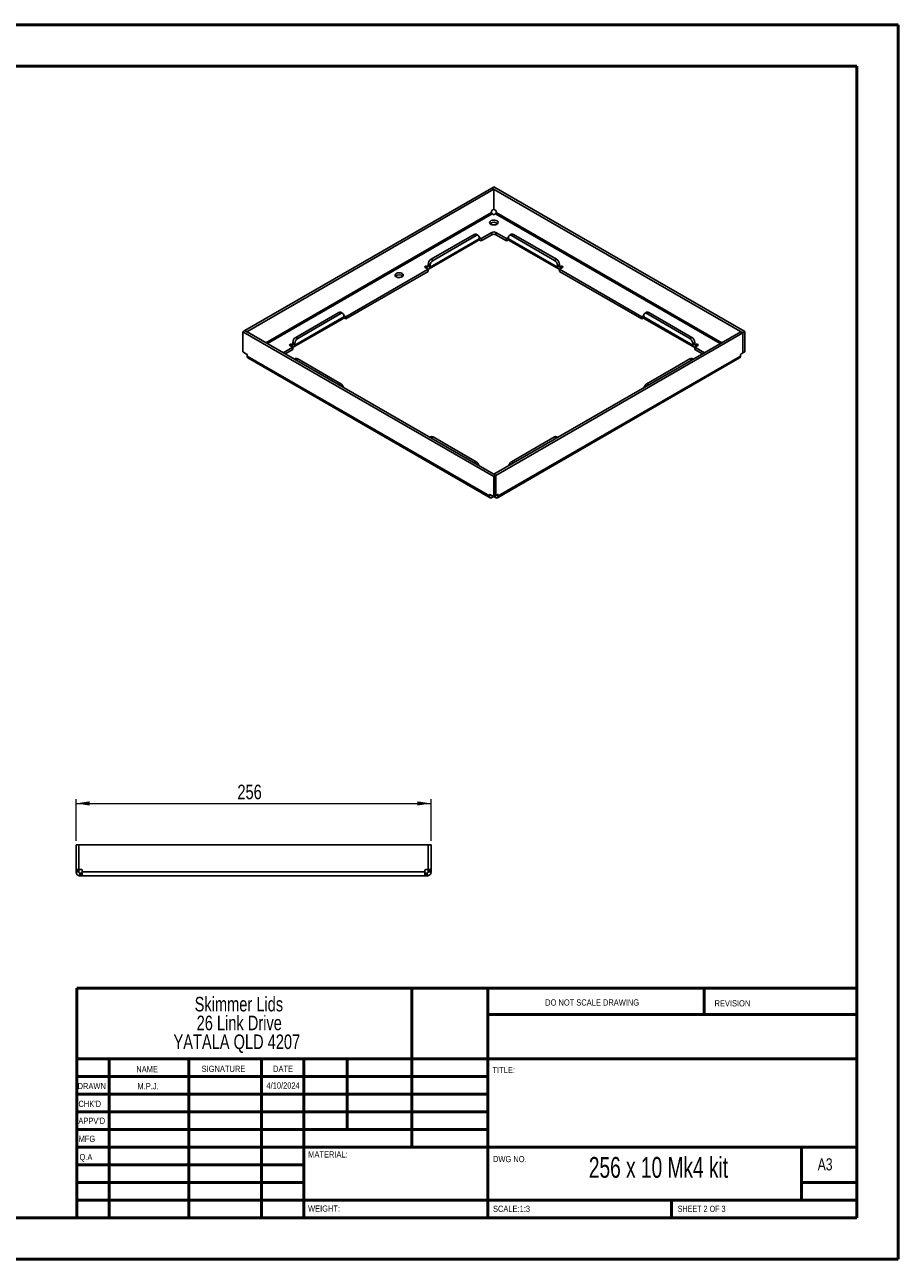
# Paper-space layout 'Sheet2' of a CAD drawing. Header units: millimetres. Extents: x 0 to 420, y 0 to 297.
# Tile 2 of 2: x 210 to 420, y 0 to 297. Entities that reach past the tile are written whole.
import ezdxf

# ---------------------------------------------------------------- set-up
doc = ezdxf.new("R2010")
doc.units = ezdxf.units.MM
doc.styles.add('SLDTEXTSTYLE0', font='TXT', dxfattribs={"width": 0.6875})
doc.styles.add('SLDTEXTSTYLE1', font='TXT', dxfattribs={"width": 0.75})
doc.dimstyles.new('SLDDIMSTYLE0', dxfattribs={"dimtxt": 3.5, "dimasz": 3.302, "dimexe": 0, "dimexo": 0.0625, "dimgap": 0.875, "dimtad": 1, "dimdec": 0, "dimlfac": 3, "dimrnd": 1e-09, "dimzin": 12, "dimdsep": 46, "dimtxsty": 'SLDTEXTSTYLE1', "dimsah": 1, "dimcen": 0.09, "dimadec": 0, "dimazin": 3, "dimtfac": 1, "dimtdec": 0, "dimtofl": 0, "dimtmove": 0, "dimatfit": 3, "dimfxl": 0, "dimfrac": 2, "dimtolj": 1, "dimtzin": 12, "dimarcsym": 0})

# ---------------------------------------------------------------- blocks, each defined once
blk = doc.blocks.new('SW_NOTE_0_1')
at = {"color": 0, "linetype": 'Continuous', "lineweight": 0, "char_height": 3.5, "attachment_point": 2, "style": 'SLDTEXTSTYLE1'}
for s, insert in [('Skimmer Lids', (13.89, 4.51)), ('26 Link Drive', (13.98, -0.01)), ('YATALA QLD 4207', (13.4, -4.54))]:
    blk.add_mtext(s, dxfattribs=dict(at, insert=insert))
blk = doc.blocks.new('_D_3')
at = {"color": 7, "linetype": 'Continuous', "lineweight": 0}
for p, q in [((222.72, 100.88), (222.72, 110.88)), ((308.05, 100.88), (308.05, 110.88)), ((222.72, 109.88), (308.05, 109.88))]:
    blk.add_line(p, q, dxfattribs=at)
at = {"color": 7, "linetype": 'Continuous', "lineweight": 18}
for points in [[(222.72, 109.88), (226.02, 109.37), (226.02, 110.39)], [(308.05, 109.88), (304.75, 110.39), (304.75, 109.37)]]:
    blk.add_solid(points, dxfattribs=at)
at = {"color": 7, "linetype": 'Continuous', "lineweight": 18, "insert": (261.51, 114.39), "char_height": 3.5, "attachment_point": 1, "style": 'SLDTEXTSTYLE1'}
blk.add_mtext('256', dxfattribs=at)

psp = doc.layouts.new('Sheet2')

# ---------------------------------------------------------------- linework, layer by layer
at = {"color": 7, "linetype": 'Continuous', "lineweight": 50}
for p, q in [((0.3793, 297.2148), (420.3793, 297.2148)), ((420.3793, 0.2148), (420.3793, 297.2148)), ((10.3793, 287.2148), (410.3793, 287.2148)), ((410.3793, 287.2148), (410.3793, 10.2148)), ((222.8788, 65.4648), (410.0788, 65.4648)), ((222.8788, 65.4648), (222.8788, 10.2148)), ((303.4788, 65.4648), (303.4788, 27.2148)), ((321.6788, 65.4648), (321.6788, 10.2148)), ((373.6788, 59.0898), (373.6788, 65.4648)), ((410.0788, 59.0898), (321.6788, 59.0898)), ((410.0788, 48.4648), (222.8788, 48.4648)), ((230.6788, 48.4648), (230.6788, 10.2148)), ((249.8698, 48.4648), (249.8698, 10.2148)), ((267.2778, 48.4648), (267.2778, 10.2148)), ((277.4788, 10.2148), (277.4788, 48.4648)), ((287.8788, 31.4648), (287.8788, 48.4648)), ((321.6788, 44.2148), (222.8788, 44.2148)), ((321.6788, 39.9648), (222.8788, 39.9648)), ((321.6788, 35.7148), (222.8788, 35.7148)), ((321.6788, 31.4648), (222.8788, 31.4648)), ((277.4788, 27.2148), (222.8788, 27.2148)), ((277.4788, 27.2148), (410.0788, 27.2148)), ((397.0788, 14.4648), (397.0788, 27.2148)), ((277.4788, 22.9647), (222.8788, 22.9647)), ((277.4788, 18.7148), (222.8788, 18.7148)), ((410.0788, 18.7148), (397.0788, 18.7148)), ((222.8788, 14.4648), (410.3793, 14.4648)), ((365.8788, 10.2148), (365.8788, 14.4648)), ((10.3793, 10.2148), (410.3793, 10.2148)), ((0.3793, 0.2148), (420.3793, 0.2148))]:
    psp.add_line(p, q, dxfattribs=at)
at = {"color": 7, "linetype": 'Continuous', "lineweight": 25}
for p, q in [((322.6603, 257.916), (263.2869, 223.6404)), ((323.1317, 257.6438), (263.7583, 223.3683)), ((323.1317, 257.6438), (322.6603, 257.916)), ((323.1671, 258.1813), (322.6957, 257.9092)), ((322.6957, 257.8956), (322.6957, 257.9092)), ((382.9883, 223.103), (322.6957, 257.9092)), ((323.1317, 252.7988), (323.1317, 257.6438)), ((383.4597, 223.3751), (323.1671, 258.1813)), ((323.1317, 252.7988), (322.6841, 252.5404)), ((323.6029, 252.5404), (323.1317, 252.8124)), ((322.5662, 252.0235), (268.3317, 220.7146)), ((268.7088, 220.4968), (322.7548, 251.6969)), ((322.5662, 252.3363), (322.5662, 252.0235)), ((322.7548, 251.6969), (323.0256, 251.5405)), ((323.2614, 251.5405), (323.5322, 251.6969)), ((323.5322, 251.6969), (377.5782, 220.4968)), ((323.7208, 252.0235), (323.7208, 252.3363)), ((377.9553, 220.7146), (323.7208, 252.0235)), ((308.0586, 240.7775), (318.4295, 246.7645)), ((318.9009, 246.4924), (318.4295, 246.7645)), ((319.4008, 246.5419), (318.9294, 246.814)), ((322.6721, 247.2405), (320.0794, 245.7438)), ((322.6721, 246.6962), (320.0794, 245.1994)), ((322.6721, 246.6962), (322.6721, 247.2405)), ((326.2076, 245.7438), (323.6149, 247.2405)), ((323.6149, 247.2405), (323.6149, 246.6962)), ((326.2076, 245.1994), (323.6149, 246.6962)), ((327.3576, 246.814), (326.8862, 246.5419)), ((327.8575, 246.7645), (327.3861, 246.4924)), ((327.8575, 246.7645), (338.2284, 240.7775)), ((307.6295, 238.4587), (319.4146, 245.2621)), ((319.608, 245.6894), (307.8229, 238.886)), ((308.53, 240.5054), (318.9009, 246.4924)), ((320.0794, 245.1994), (319.5804, 245.4875)), ((319.608, 246.0841), (319.608, 245.6894)), ((320.0794, 245.7438), (319.608, 246.0159)), ((320.0794, 245.7438), (320.0794, 245.1994)), ((326.679, 246.0159), (326.2076, 245.7438)), ((326.2076, 245.1994), (326.2076, 245.7438)), ((326.7066, 245.4875), (326.2076, 245.1994)), ((326.679, 245.6894), (326.679, 246.0841)), ((338.4641, 238.886), (326.679, 245.6894)), ((326.8724, 245.2621), (338.6575, 238.4587)), ((327.3861, 246.4924), (337.757, 240.5054)), ((308.0586, 240.7775), (308.53, 240.5054)), ((337.757, 240.5054), (338.2284, 240.7775)), ((307.3514, 238.3961), (287.5525, 226.9664)), ((307.3514, 237.8518), (287.5525, 226.4221)), ((306.6443, 238.8043), (307.3514, 238.3961)), ((307.1629, 239.0493), (307.1157, 239.0765)), ((307.1157, 238.5322), (307.1157, 239.0765)), ((307.3514, 239.1581), (307.1629, 239.0493)), ((307.1629, 239.0493), (307.1629, 238.505)), ((307.8229, 239.2807), (307.3514, 239.5528)), ((307.3514, 239.1581), (307.3514, 239.5528)), ((307.3514, 239.1581), (307.8229, 238.886)), ((307.3514, 237.8518), (307.3514, 238.3961)), ((307.8229, 238.886), (307.8229, 239.2807)), ((338.9356, 239.5528), (338.4641, 239.2807)), ((338.4641, 239.2807), (338.4641, 238.886)), ((338.9356, 239.1581), (338.4641, 238.886)), ((338.9356, 239.5528), (338.9356, 239.1581)), ((339.1241, 239.0493), (338.9356, 239.1581)), ((338.9356, 238.3961), (339.6427, 238.8043)), ((358.7345, 226.9664), (338.9356, 238.3961)), ((338.9356, 238.3961), (338.9356, 237.8518)), ((358.7345, 226.4221), (338.9356, 237.8518)), ((339.1713, 239.0765), (339.1241, 239.0493)), ((339.1241, 239.0493), (339.1241, 238.505)), ((339.1713, 238.5322), (339.1713, 239.0765)), ((275.1026, 219.6813), (286.8877, 226.4847)), ((287.0811, 226.912), (275.2959, 220.1086)), ((275.5316, 222.0002), (285.9025, 227.9872)), ((276.003, 221.728), (286.3739, 227.715)), ((286.3739, 227.715), (285.9025, 227.9872)), ((286.8739, 227.7645), (286.4025, 228.0367)), ((287.5525, 226.4221), (287.0535, 226.7101)), ((287.0811, 227.3067), (287.0811, 226.912)), ((287.5525, 226.9664), (287.0811, 227.2385)), ((287.5525, 226.9664), (287.5525, 226.4221)), ((359.2059, 227.2385), (358.7345, 226.9664)), ((358.7345, 226.4221), (358.7345, 226.9664)), ((359.2335, 226.7101), (358.7345, 226.4221)), ((359.2059, 226.912), (359.2059, 227.3067)), ((370.9911, 220.1086), (359.2059, 226.912)), ((359.3993, 226.4847), (371.1844, 219.6813)), ((359.8845, 228.0367), (359.4131, 227.7645)), ((360.3845, 227.9872), (359.9131, 227.715)), ((359.9131, 227.715), (370.284, 221.728)), ((360.3845, 227.9872), (370.7554, 222.0002)), ((262.8273, 223.3479), (263.2987, 223.62)), ((262.8273, 223.3479), (323.1199, 188.5417)), ((262.8273, 218.5028), (262.8273, 223.3479)), ((263.7583, 223.3683), (263.2869, 223.6404)), ((263.2869, 223.6404), (263.2869, 223.6132)), ((263.2987, 223.62), (323.5913, 188.8138)), ((263.7583, 223.3547), (263.7583, 223.3683)), ((323.1553, 189.0792), (382.5287, 223.3547)), ((323.6267, 188.807), (383.0001, 223.0826)), ((382.5287, 223.3547), (383.0001, 223.0826)), ((383.4597, 223.3751), (382.9883, 223.103)), ((382.9883, 223.0894), (382.9883, 223.103)), ((383.0001, 223.0826), (383.0001, 218.2375)), ((383.4597, 218.5301), (383.4597, 223.3751)), ((274.1174, 220.0269), (274.8245, 219.6187)), ((274.636, 220.2719), (274.5888, 220.2991)), ((274.5888, 219.7548), (274.5888, 220.2991)), ((274.8245, 220.3807), (274.636, 220.2719)), ((274.636, 220.2719), (274.636, 219.7276)), ((275.2959, 220.5033), (274.8245, 220.7754)), ((274.8245, 220.3808), (274.8245, 220.7754)), ((274.8245, 220.3808), (275.2959, 220.1086)), ((275.2959, 220.1086), (275.2959, 220.5033)), ((275.5316, 222.0002), (276.003, 221.728)), ((370.284, 221.728), (370.7554, 222.0002)), ((371.4625, 220.7754), (370.9911, 220.5033)), ((370.9911, 220.5033), (370.9911, 220.1086)), ((371.4625, 220.3808), (370.9911, 220.1086)), ((371.4625, 220.7754), (371.4625, 220.3808)), ((371.651, 220.2719), (371.4625, 220.3807)), ((371.4625, 219.6187), (372.1696, 220.0269)), ((371.6982, 220.2991), (371.651, 220.2719)), ((371.651, 220.2719), (371.651, 219.7276)), ((371.6982, 219.7548), (371.6982, 220.2991)), ((263.7345, 217.9791), (262.8273, 218.5028)), ((263.8524, 217.4622), (263.8524, 217.775)), ((263.8524, 217.4622), (322.0948, 183.8396)), ((264.0457, 217.0349), (322.2882, 183.4122)), ((274.8245, 219.6187), (272.5272, 218.2925)), ((274.8245, 219.0744), (272.9987, 218.0203)), ((274.8245, 219.0744), (274.8245, 219.6187)), ((275.5031, 216.8791), (275.2394, 216.7268)), ((276.003, 216.8296), (275.5322, 216.5578)), ((286.3739, 210.8426), (276.003, 216.8296)), ((323.9988, 183.4122), (382.2413, 217.0349)), ((382.4346, 217.4622), (324.1922, 183.8396)), ((370.284, 216.8296), (359.9131, 210.8426)), ((370.7548, 216.5578), (370.284, 216.8296)), ((371.0476, 216.7268), (370.7839, 216.8791)), ((373.7598, 218.2925), (371.4625, 219.6187)), ((371.4625, 219.6187), (371.4625, 219.0744)), ((373.2883, 218.0203), (371.4625, 219.0744)), ((382.4346, 217.4622), (382.4346, 217.775)), ((382.5525, 217.9791), (383.0001, 218.2375)), ((383.4597, 218.5301), (383.0001, 218.2647)), ((285.9031, 210.5708), (286.3739, 210.8426)), ((359.9131, 210.8426), (360.3839, 210.5708)), ((308.03, 198.1017), (307.7663, 197.9495)), ((308.53, 198.0522), (308.0591, 197.7804)), ((318.9009, 192.0652), (308.53, 198.0522)), ((337.757, 198.0522), (327.3861, 192.0652)), ((338.2279, 197.7804), (337.757, 198.0522)), ((338.5207, 197.9495), (338.257, 198.1017)), ((318.43, 191.7934), (318.9009, 192.0652)), ((327.3861, 192.0652), (327.857, 191.7934)), ((323.1199, 188.5417), (323.5913, 188.8138)), ((323.1199, 183.6966), (323.1199, 188.5417)), ((323.1553, 189.0792), (323.6267, 188.807)), ((323.1553, 189.0656), (323.1553, 189.0792)), ((323.5913, 183.9688), (323.5913, 188.8138)), ((323.6267, 188.807), (323.6267, 183.962)), ((322.0948, 184.1523), (322.2127, 184.2204)), ((322.0948, 183.8396), (322.0948, 184.1523)), ((322.2127, 184.2204), (323.1199, 183.6966)), ((323.6267, 183.962), (324.0743, 184.2204)), ((324.1922, 184.1523), (324.0743, 184.2204)), ((324.1922, 184.1523), (324.1922, 183.8396)), ((322.0948, 183.8396), (322.4836, 184.064)), ((322.7548, 183.4585), (322.7548, 183.9074)), ((323.0256, 183.6148), (322.7548, 183.4585)), ((323.0256, 183.6148), (323.0256, 183.7511)), ((323.1199, 183.6966), (323.5913, 183.9688)), ((323.2614, 183.6148), (323.2614, 183.7783)), ((323.5322, 183.4585), (323.2614, 183.6148)), ((323.5322, 183.4585), (323.5322, 183.9346)), ((323.6267, 183.962), (323.5913, 183.9824)), ((324.1922, 183.8396), (323.8034, 184.064)), ((222.7193, 99.8823), (223.386, 99.8823)), ((222.7193, 93.9487), (222.7193, 99.8823)), ((223.386, 93.9487), (223.386, 99.8823)), ((223.4027, 99.8823), (223.4027, 93.9487)), ((223.4027, 99.8823), (307.3693, 99.8823)), ((307.3693, 99.8823), (307.3693, 93.9487)), ((308.0527, 99.8823), (307.386, 99.8823)), ((307.386, 93.9487), (307.386, 99.8823)), ((308.0527, 93.9487), (308.0527, 99.8823)), ((222.7193, 93.9487), (223.386, 93.9487)), ((222.7193, 93.782), (222.7193, 93.9487)), ((222.7193, 93.782), (223.386, 93.782)), ((222.7193, 93.399), (222.7193, 93.782)), ((222.7193, 93.399), (223.386, 93.399)), ((223.386, 93.782), (223.386, 93.9487)), ((223.386, 93.399), (223.386, 93.782)), ((223.4027, 93.9487), (224.0357, 93.9487)), ((223.6527, 92.4657), (223.6527, 93.1323)), ((224.0357, 93.1323), (223.6527, 93.1323)), ((224.0357, 92.4657), (223.6527, 92.4657)), ((224.0357, 92.4657), (224.0357, 93.1323)), ((224.2024, 93.1323), (224.0357, 93.1323)), ((224.2024, 92.4657), (224.0357, 92.4657)), ((224.2024, 93.782), (224.2024, 93.399)), ((306.5696, 93.399), (224.2024, 93.399)), ((306.5696, 92.4657), (224.2024, 92.4657)), ((306.5696, 93.399), (306.5696, 93.782)), ((306.7363, 93.1323), (306.5696, 93.1323)), ((306.7363, 92.4657), (306.5696, 92.4657)), ((306.7363, 93.9487), (307.3693, 93.9487)), ((306.7363, 92.4657), (306.7363, 93.1323)), ((307.1193, 93.1323), (306.7363, 93.1323)), ((307.1193, 92.4657), (306.7363, 92.4657)), ((307.1193, 92.4657), (307.1193, 93.1323)), ((308.0527, 93.9487), (307.386, 93.9487)), ((307.386, 93.782), (307.386, 93.9487)), ((308.0527, 93.782), (307.386, 93.782)), ((307.386, 93.399), (307.386, 93.782)), ((308.0527, 93.399), (307.386, 93.399)), ((308.0527, 93.782), (308.0527, 93.9487)), ((308.0527, 93.399), (308.0527, 93.782))]:
    psp.add_line(p, q, dxfattribs=at)
at = {"color": 7, "linetype": 'Continuous', "lineweight": 25, "flags": 128}
for points in [[(323.8624, 249.2067), (324.0424, 249.3475), (324.1424, 249.5126), (324.1538, 249.6875), (324.0753, 249.8564), (323.9141, 250.0046), (323.6844, 250.1187), (323.4066, 250.1886), (323.1055, 250.2082), (322.8077, 250.1757), (322.5398, 250.094), (322.3255, 249.9703), (322.1839, 249.8156), (322.1275, 249.6437), (322.1615, 249.4698), (322.2827, 249.3095), (322.4803, 249.1769), (322.7369, 249.0838), (323.0297, 249.0385), (323.3325, 249.0451), (323.6186, 249.1028), (323.8624, 249.2067)], [(322.2428, 249.3496), (322.2446, 249.3516), (322.4246, 249.4924)], [(307.1157, 239.0765), (307.0076, 239.1182), (306.88, 239.1328), (306.7525, 239.1182), (306.6443, 239.0765), (306.5721, 239.014), (306.5467, 238.9404), (306.5721, 238.8668), (306.6443, 238.8043)], [(339.6427, 238.8043), (339.7149, 238.8668), (339.7403, 238.9404), (339.7149, 239.014), (339.6427, 239.0765), (339.5345, 239.1182), (339.407, 239.1328), (339.2794, 239.1182), (339.1713, 239.0765)], [(301.1053, 236.5592), (301.2823, 236.6977), (301.3808, 236.8601), (301.3919, 237.032), (301.3148, 237.1983), (301.1562, 237.344), (300.9303, 237.4562), (300.6571, 237.525), (300.3608, 237.5443), (300.068, 237.5123), (299.8044, 237.4319), (299.5936, 237.3102), (299.4543, 237.1581), (299.3989, 236.989), (299.4323, 236.818), (299.5515, 236.6603), (299.7459, 236.5298), (299.9983, 236.4383), (300.2863, 236.3938), (300.5841, 236.4002), (300.8655, 236.457), (301.1053, 236.5592)], [(274.5888, 220.2991), (274.4807, 220.3408), (274.3531, 220.3554), (274.2256, 220.3408), (274.1174, 220.2991), (274.0452, 220.2367), (274.0198, 220.163), (274.0452, 220.0894), (274.1174, 220.0269)], [(372.1696, 220.0269), (372.2418, 220.0894), (372.2672, 220.163), (372.2418, 220.2367), (372.1696, 220.2991), (372.0614, 220.3408), (371.9339, 220.3554), (371.8063, 220.3408), (371.6982, 220.2991)]]:
    psp.add_lwpolyline(points, dxfattribs=at)
at = {"color": 7, "linetype": 'Continuous', "lineweight": 25}
for centre, radius, start, end in [((322.8221, 252.3246), 0.2561, 122.605478, 177.394522), ((323.4649, 252.3246), 0.2561, 2.605478, 57.394522), ((323.1355, 248.2997), 1.3885, 49.121868, 120.798898), ((323.1435, 251.768), 0.2562, 242.609672, 297.390328), ((318.7224, 246.3557), 0.503, 65.692881, 125.617577), ((319.1769, 246.154), 0.4367, 350.785963, 129.203285), ((323.1435, 246.3307), 1.0247, 62.609672, 117.390328), ((323.1435, 245.7864), 1.0247, 62.609672, 117.390328), ((327.1101, 246.154), 0.4367, 50.796715, 189.214037), ((327.5646, 246.3557), 0.503, 54.382423, 114.307119), ((319.164, 245.6329), 0.4476, 304.056351, 7.25583), ((327.1364, 245.6389), 0.4601, 173.701152, 234.986667), ((308.8867, 239.4829), 1.5368, 122.605478, 177.394522), ((337.4003, 239.4829), 1.5368, 2.605478, 57.394522), ((307.2365, 239.1395), 0.1165, 230.796715, 9.214037), ((307.4205, 238.8207), 0.4076, 230.796715, 9.214037), ((309.3581, 239.2108), 1.5368, 122.605478, 177.394522), ((336.9289, 239.2108), 1.5368, 2.605478, 57.394522), ((338.8665, 238.8207), 0.4076, 170.785963, 309.203285), ((339.0505, 239.1395), 0.1165, 170.785963, 309.203285), ((300.3982, 235.6406), 1.3748, 50.098934, 129.901066), ((286.1955, 227.5783), 0.503, 65.692881, 125.617577), ((286.65, 227.3766), 0.4367, 350.785963, 129.203285), ((286.6371, 226.8555), 0.4476, 304.056351, 7.25583), ((359.637, 227.3766), 0.4367, 50.796715, 189.214037), ((359.6633, 226.8615), 0.4601, 173.701152, 234.986667), ((360.0915, 227.5783), 0.503, 54.382423, 114.307119), ((274.7096, 220.3621), 0.1165, 230.796715, 9.214037), ((274.8936, 220.0434), 0.4076, 230.796715, 9.214037), ((276.3598, 220.7056), 1.5368, 122.605478, 177.394522), ((276.8312, 220.4334), 1.5368, 122.605478, 177.394522), ((369.4558, 220.4334), 1.5368, 2.605478, 57.394522), ((369.9272, 220.7056), 1.5368, 2.605478, 57.394522), ((371.3934, 220.0434), 0.4076, 170.785963, 309.203285), ((371.5774, 220.3621), 0.1165, 170.785963, 309.203285), ((263.5965, 217.7633), 0.2561, 2.605478, 57.394522), ((275.7101, 216.4207), 0.503, 54.382423, 114.307119), ((370.5769, 216.4207), 0.503, 65.692881, 125.617577), ((382.6905, 217.7633), 0.2561, 122.605478, 177.394522), ((285.5139, 209.5218), 1.5761, 14.417709, 56.930214), ((360.7501, 209.5383), 1.5498, 122.691162, 165.960916), ((308.237, 197.6433), 0.503, 54.382423, 114.307119), ((338.05, 197.6433), 0.503, 65.692881, 125.617577), ((318.0409, 190.7444), 1.5761, 14.417709, 56.930214), ((328.2232, 190.7609), 1.5498, 122.691162, 165.960916), ((322.1667, 184.164), 0.0728, 50.796715, 189.214037), ((324.1203, 184.164), 0.0728, 350.785963, 129.203285), ((323.1435, 183.3874), 0.2562, 62.609672, 117.390328), ((224.0357, 93.782), 0.1667, 0, 90), ((306.7363, 93.782), 0.1667, 90, 180)]:
    psp.add_arc(centre, radius, start, end, dxfattribs=at)
for points, knots in [([(322.7548, 251.6969), (322.7054, 251.7254), (322.6564, 251.7772), (322.5866, 251.8981), (322.5662, 251.9665), (322.5662, 252.0235)], [0, 0, 0, 0, 0.5, 0.5, 1, 1, 1, 1]), ([(323.7208, 252.0235), (323.7208, 251.9665), (323.7004, 251.8981), (323.6306, 251.7772), (323.5816, 251.7254), (323.5322, 251.6969)], [0, 0, 0, 0, 0.5, 0.5, 1, 1, 1, 1]), ([(264.0457, 217.0349), (264.0457, 217.0349), (263.9743, 217.0488), (263.8863, 217.1892), (263.8637, 217.3712), (263.8524, 217.4622)], [0, 0, 0, 0, 0.000102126, 0.500051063, 1, 1, 1, 1]), ([(382.4346, 217.4622), (382.4233, 217.3712), (382.4007, 217.1892), (382.3127, 217.0488), (382.2413, 217.0349), (382.2413, 217.0349)], [0, 0, 0, 0, 0.49994894, 0.99989787, 1, 1, 1, 1]), ([(322.0948, 183.8396), (322.0948, 183.7398), (322.112, 183.65), (322.1781, 183.5038), (322.227, 183.4475), (322.3492, 183.377), (322.4224, 183.3628), (322.5821, 183.3786), (322.6684, 183.4086), (322.7548, 183.4585)], [0, 0, 0, 0, 0.25, 0.25, 0.5, 0.5, 0.75, 0.75, 1, 1, 1, 1]), ([(323.5322, 183.4585), (323.6186, 183.4086), (323.7049, 183.3786), (323.8646, 183.3628), (323.9378, 183.377), (324.06, 183.4475), (324.1089, 183.5038), (324.175, 183.65), (324.1922, 183.7398), (324.1922, 183.8396)], [0, 0, 0, 0, 0.25, 0.25, 0.5, 0.5, 0.75, 0.75, 1, 1, 1, 1]), ([(222.7193, 93.399), (222.7193, 93.2768), (222.7436, 93.1547), (222.8371, 92.929), (222.9063, 92.8254), (223.0791, 92.6526), (223.1826, 92.5835), (223.4084, 92.49), (223.5305, 92.4657), (223.6527, 92.4657)], [0, 0, 0, 0, 0.25, 0.25, 0.5, 0.5, 0.75, 0.75, 1, 1, 1, 1]), ([(223.386, 93.399), (223.386, 93.3292), (223.4147, 93.2598), (223.5135, 93.1611), (223.5829, 93.1323), (223.6527, 93.1323)], [0, 0, 0, 0, 0.5, 0.5, 1, 1, 1, 1]), ([(224.2024, 92.4657), (224.2024, 92.4657), (224.2024, 92.49), (224.2024, 92.5835), (224.2024, 92.6526), (224.2024, 92.8254), (224.2024, 92.929), (224.2024, 93.1547), (224.2024, 93.2768), (224.2024, 93.399)], [0, 0, 0, 0, 0.25, 0.25, 0.5, 0.5, 0.75, 0.75, 1, 1, 1, 1]), ([(306.5696, 93.399), (306.5696, 93.2768), (306.5696, 93.1547), (306.5696, 92.929), (306.5696, 92.8254), (306.5696, 92.6526), (306.5696, 92.5835), (306.5696, 92.49), (306.5696, 92.4657), (306.5696, 92.4657)], [0, 0, 0, 0, 0.25, 0.25, 0.5, 0.5, 0.75, 0.75, 1, 1, 1, 1]), ([(307.1193, 93.1323), (307.1891, 93.1323), (307.2585, 93.1611), (307.3573, 93.2598), (307.386, 93.3292), (307.386, 93.399)], [0, 0, 0, 0, 0.5, 0.5, 1, 1, 1, 1]), ([(307.1193, 92.4657), (307.2415, 92.4657), (307.3636, 92.49), (307.5894, 92.5835), (307.6929, 92.6526), (307.8657, 92.8254), (307.9349, 92.929), (308.0284, 93.1547), (308.0527, 93.2768), (308.0527, 93.399)], [0, 0, 0, 0, 0.25, 0.25, 0.5, 0.5, 0.75, 0.75, 1, 1, 1, 1])]:
    psp.add_open_spline(points, degree=3, knots=knots, dxfattribs=at)

# ---------------------------------------------------------------- block references
at = {"color": 7, "linetype": 'Continuous', "lineweight": 0}
psp.add_blockref('SW_NOTE_0_1', (247.9727, 58.8388), dxfattribs=at)

# ---------------------------------------------------------------- texts
for s, insert, char_height, attachment_point, style in [('DO NOT SCALE DRAWING', (335.4935, 62.7478), 1.5, 1, 'SLDTEXTSTYLE1'), ('REVISION', (376.2064, 62.5497), 1.5, 1, 'SLDTEXTSTYLE1'), ('NAME', (237.2011, 46.7163), 1.5, 1, 'SLDTEXTSTYLE1'), ('SIGNATURE', (252.9124, 46.7765), 1.5, 1, 'SLDTEXTSTYLE1'), ('DATE', (270.0935, 46.791), 1.5, 1, 'SLDTEXTSTYLE1'), ('TITLE:', (322.835, 46.4931), 1.5, 1, 'SLDTEXTSTYLE1'), ('DRAWN', (223.091, 42.6445), 1.5, 1, 'SLDTEXTSTYLE1'), ('M.P.J.', (240.0366, 42.5981), 1.4986, 2, 'SLDTEXTSTYLE1'), ('4/10/2024', (272.4912, 42.7739), 1.4986, 2, 'SLDTEXTSTYLE1'), ("CHK'D", (223.2893, 38.3692), 1.5, 1, 'SLDTEXTSTYLE1'), ("APPV'D", (223.2806, 34.2791), 1.5, 1, 'SLDTEXTSTYLE1'), ('MFG', (223.334, 29.9485), 1.5, 1, 'SLDTEXTSTYLE1'), ('Q.A', (223.5479, 25.5644), 1.5, 1, 'SLDTEXTSTYLE1'), ('MATERIAL:', (278.5247, 26.2008), 1.5, 1, 'SLDTEXTSTYLE1'), ('DWG NO.', (322.9528, 25.0834), 1.5, 1, 'SLDTEXTSTYLE1'), ('256 x 10 Mk4 kit', (362.7273, 24.8313), 5, 2, 'SLDTEXTSTYLE0'), ('A3', (400.9998, 24.5152), 2.91042, 1, 'SLDTEXTSTYLE1'), ('WEIGHT:', (278.4967, 13.1641), 1.4986, 1, 'SLDTEXTSTYLE1'), ('SCALE:1:3', (322.9528, 13.1149), 1.5, 1, 'SLDTEXTSTYLE1'), ('SHEET 2 OF 3', (367.3571, 13.1149), 1.5, 1, 'SLDTEXTSTYLE0')]:
    psp.add_mtext(s, dxfattribs=dict(at, insert=insert, char_height=char_height, attachment_point=attachment_point, style=style))

# ---------------------------------------------------------------- dimensions: what is measured, and where the dimension line sits
at = {"color": 7, "linetype": 'Continuous', "lineweight": 18}
dim = psp.add_linear_dim(base=(308.0527, 109.8823), p1=(222.7193, 99.8823), p2=(308.0527, 99.8823), angle=0, dimstyle='SLDDIMSTYLE0', dxfattribs=at)
dim.commit()
dim.dimension.update_dxf_attribs({"geometry": '_D_3', "text_midpoint": (265.386, 109.8823), "dimtype": 160})

doc.saveas('drawing.dxf')
